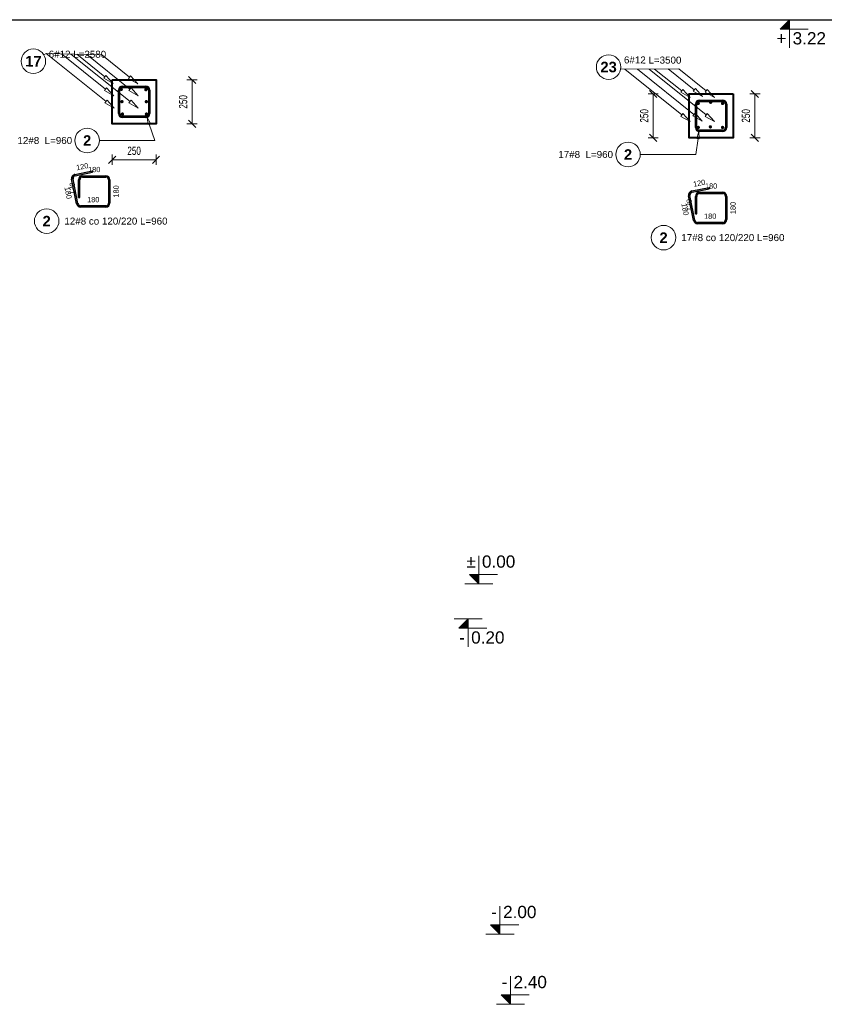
# Model space of a CAD drawing. Extents: x 3922 to 466978, y -142912 to 64503.
# Tile 41 of 62: x 425103 to 429696, y -129042 to -123422. Entities that reach past the tile are written whole.
import ezdxf
from ezdxf.enums import TextEntityAlignment as Align

# ---------------------------------------------------------------- set-up
doc = ezdxf.new("R2010")
doc.units = 0
doc.header["$LTSCALE"] = 10
doc.header["$MEASUREMENT"] = 0
doc.layers.add('P-Wymiar', color=254, linetype='Continuous', lineweight=9)
doc.layers.add('RCAD_deskowanie', color=3, linetype='Continuous', lineweight=40)
for name, color, linetype in [('RCAD_kształt pręta', 7, 'Continuous'), ('RCAD_opis kształtu pręta', 7, 'Continuous'), ('RCAD_opis rozkładu', 7, 'Continuous'), ('RCAD_pręt wyrzucony', 130, 'Continuous'), ('RCAD_pręty punktowe', 7, 'Continuous'), ('RCAD_symbole graficzne', 7, 'Continuous')]:
    doc.layers.add(name, color=color, linetype=linetype)
doc.styles.add('ROMANS', font='arial.ttf', dxfattribs={"width": 0.7})
doc.styles.add('style1', font='arial.ttf')
doc.styles.add('style3', font='arialbd.ttf')
doc.dimstyles.new('A25', dxfattribs={"dimscale": 27, "dimtxt": 1.75, "dimasz": 0.06, "dimexe": 0, "dimexo": 0, "dimgap": 1, "dimtad": 1, "dimdec": 4, "dimrnd": 0.1, "dimdsep": 46, "dimtxsty": 'ROMANS', "dimblk": '[[[[[[[[', "dimcen": 2, "dimdle": 2, "dimse1": 1, "dimse2": 1, "dimclrd": 256, "dimclrt": 1, "dimadec": 0, "dimazin": 0, "dimtfac": 1, "dimtdec": 4, "dimtix": 1, "dimtmove": 2, "dimatfit": 3, "dimldrblk": '[[[[[[[[', "dimfxl": 0, "dimtvp": 0.6, "dimtolj": 1, "dimlwd": -1, "dimarcsym": 0})

# ---------------------------------------------------------------- blocks, each defined once
blk = doc.blocks.new('[[[[[[[[')
at = {"layer": 'P-Wymiar'}
for p, q in [((-12.7, -12.7), (12.7, 12.7)), ((0, 0), (-4.6, 0)), ((0, 18), (0, -18))]:
    blk.add_line(p, q, dxfattribs=at)
blk = doc.blocks.new('*D418')
at = {"layer": 'Defpoints', "color": 0, "transparency": 16777216}
for p in [(425859.9, -123765.9), (426087.5, -123765.9), (425859.9, -124015.9)]:
    blk.add_point(p, dxfattribs=at)
at = {"layer": 'P-Wymiar', "transparency": 16777216}
blk.add_line((426087.5, -124014.3), (426087.5, -123767.6), dxfattribs=at)
at = {"layer": 'P-Wymiar', "transparency": 16777216, "xscale": 1.62, "yscale": 1.62, "zscale": 1.62}
for p, rotation in [((426087.5, -123765.9), 90), ((426087.5, -124015.9), 270)]:
    blk.add_blockref('[[[[[[[[', p, dxfattribs=dict(at, rotation=rotation))
at = {"layer": 'P-Wymiar', "color": 1, "transparency": 16777216, "insert": (426036.4, -123890.9), "char_height": 47.25, "attachment_point": 5, "rotation": 90, "style": 'ROMANS'}
blk.add_mtext('\\A1;250', dxfattribs=at)
blk = doc.blocks.new('*D419')
at = {"layer": 'Defpoints', "color": 0, "transparency": 16777216}
for p in [(425631.6, -123925.9), (425881.6, -123925.9), (425881.6, -124221.5)]:
    blk.add_point(p, dxfattribs=at)
at = {"layer": 'P-Wymiar', "transparency": 16777216}
blk.add_line((425633.2, -124221.5), (425880, -124221.5), dxfattribs=at)
at = {"layer": 'P-Wymiar', "transparency": 16777216, "xscale": 1.62, "yscale": 1.62, "zscale": 1.62, "rotation": 180}
blk.add_blockref('[[[[[[[[', (425631.6, -124221.5), dxfattribs=at)
at = {"layer": 'P-Wymiar', "transparency": 16777216, "xscale": 1.62, "yscale": 1.62, "zscale": 1.62}
blk.add_blockref('[[[[[[[[', (425881.6, -124221.5), dxfattribs=at)
at = {"layer": 'P-Wymiar', "color": 1, "transparency": 16777216, "insert": (425756.6, -124170.4), "char_height": 47.25, "attachment_point": 5, "style": 'ROMANS'}
blk.add_mtext('\\A1;250', dxfattribs=at)
blk = doc.blocks.new('*D424')
at = {"layer": 'Defpoints', "color": 0, "transparency": 16777216}
for p in [(429072.5, -123845.8), (429300.1, -123845.8), (429072.5, -124095.8)]:
    blk.add_point(p, dxfattribs=at)
at = {"layer": 'P-Wymiar', "transparency": 16777216}
blk.add_line((429300.1, -124094.1), (429300.1, -123847.4), dxfattribs=at)
at = {"layer": 'P-Wymiar', "transparency": 16777216, "xscale": 1.62, "yscale": 1.62, "zscale": 1.62}
for p, rotation in [((429300.1, -123845.8), 90), ((429300.1, -124095.8), 270)]:
    blk.add_blockref('[[[[[[[[', p, dxfattribs=dict(at, rotation=rotation))
at = {"layer": 'P-Wymiar', "color": 1, "transparency": 16777216, "insert": (429248.9, -123970.8), "char_height": 47.25, "attachment_point": 5, "rotation": 90, "style": 'ROMANS'}
blk.add_mtext('\\A1;250', dxfattribs=at)
blk = doc.blocks.new('*D425')
at = {"layer": 'Defpoints', "color": 0, "transparency": 16777216}
for p in [(429015.3, -123845.8), (428719.6, -124095.8), (429015.3, -124095.8)]:
    blk.add_point(p, dxfattribs=at)
at = {"layer": 'P-Wymiar', "transparency": 16777216}
blk.add_line((428719.6, -123847.4), (428719.6, -124094.1), dxfattribs=at)
at = {"layer": 'P-Wymiar', "transparency": 16777216, "xscale": 1.62, "yscale": 1.62, "zscale": 1.62}
for p, rotation in [((428719.6, -123845.8), 90), ((428719.6, -124095.8), 270)]:
    blk.add_blockref('[[[[[[[[', p, dxfattribs=dict(at, rotation=rotation))
at = {"layer": 'P-Wymiar', "color": 1, "transparency": 16777216, "insert": (428668.5, -123970.8), "char_height": 47.25, "attachment_point": 5, "rotation": 90, "style": 'ROMANS'}
blk.add_mtext('\\A1;250', dxfattribs=at)

msp = doc.modelspace()

# ---------------------------------------------------------------- hatches: boundary and pattern name
at = {"layer": 'RCAD_kształt pręta'}
h = msp.add_hatch(color=4, dxfattribs=at)
edge = h.paths.add_edge_path(flags=0)
edge.add_line((425690.61223, -123800.94454), (425690.61223, -123808.94454))
edge.add_arc((425690.61223, -123824.94454), 16, 90, 180)
edge.add_line((425674.61223, -123824.94454), (425666.61223, -123824.94454))
edge.add_arc((425690.61223, -123824.94454), 24, 450, 540, ccw=False)
h = msp.add_hatch(color=4, dxfattribs=at)
edge = h.paths.add_edge_path(flags=0)
edge.add_line((425690.61223, -123800.94454), (425690.61223, -123808.94454))
edge.add_arc((425690.61223, -123824.94454), 16, 90, 180)
edge.add_line((425674.61223, -123824.94454), (425666.61223, -123824.94454))
edge.add_arc((425690.61223, -123824.94454), 24, 450, 540, ccw=False)
for points in [[(425690.61223, -123808.94454), (425690.61223, -123800.94454), (425822.61223, -123800.94454), (425822.61223, -123808.94454)], [(425690.61223, -123808.94454), (425690.61223, -123800.94454), (425790.61223, -123800.94454), (425790.61223, -123808.94454)], [(425674.61223, -123924.94454), (425666.61223, -123924.94454), (425666.61223, -123824.94454), (425674.61223, -123824.94454)], [(425674.61223, -123956.94454), (425666.61223, -123956.94454), (425666.61223, -123824.94454), (425674.61223, -123824.94454)], [(425838.61223, -123824.94454), (425846.61223, -123824.94454), (425846.61223, -123956.94454), (425838.61223, -123956.94454)], [(428968.206, -124036.76337), (428960.206, -124036.76337), (428960.206, -123904.76337), (428968.206, -123904.76337)], [(428984.206, -123888.76337), (428984.206, -123880.76337), (429116.206, -123880.76337), (429116.206, -123888.76337)], [(429016.206, -123888.76337), (429016.206, -123880.76337), (429116.206, -123880.76337), (429116.206, -123888.76337)], [(429132.206, -123904.76337), (429140.206, -123904.76337), (429140.206, -124036.76337), (429132.206, -124036.76337)], [(429132.206, -123904.76337), (429140.206, -123904.76337), (429140.206, -124004.76337), (429132.206, -124004.76337)], [(425822.61223, -123972.94454), (425822.61223, -123980.94454), (425690.61223, -123980.94454), (425690.61223, -123972.94454)], [(429116.206, -124052.76337), (429116.206, -124060.76337), (428984.206, -124060.76337), (428984.206, -124052.76337)]]:
    msp.add_hatch(color=4, dxfattribs=at).paths.add_polyline_path(points, flags=0)
h = msp.add_hatch(color=4, dxfattribs=at)
edge = h.paths.add_edge_path(flags=0)
edge.add_line((425846.61223, -123824.94454), (425838.61223, -123824.94454))
edge.add_arc((425822.61223, -123824.94454), 16, 0, 90)
edge.add_line((425822.61223, -123808.94454), (425822.61223, -123800.94454))
edge.add_arc((425822.61223, -123824.94454), 24, 360, 450, ccw=False)
h = msp.add_hatch(color=4, dxfattribs=at)
edge = h.paths.add_edge_path(flags=0)
edge.add_line((428984.206, -123880.76337), (428984.206, -123888.76337))
edge.add_arc((428984.206, -123904.76337), 16, 90, 180)
edge.add_line((428968.206, -123904.76337), (428960.206, -123904.76337))
edge.add_arc((428984.206, -123904.76337), 24, 450, 540, ccw=False)
h = msp.add_hatch(color=4, dxfattribs=at)
edge = h.paths.add_edge_path(flags=0)
edge.add_line((429140.206, -123904.76337), (429132.206, -123904.76337))
edge.add_arc((429116.206, -123904.76337), 16, 0, 90)
edge.add_line((429116.206, -123888.76337), (429116.206, -123880.76337))
edge.add_arc((429116.206, -123904.76337), 24, 360, 450, ccw=False)
h = msp.add_hatch(color=4, dxfattribs=at)
edge = h.paths.add_edge_path(flags=0)
edge.add_line((429140.206, -123904.76337), (429132.206, -123904.76337))
edge.add_arc((429116.206, -123904.76337), 16, 0, 90)
edge.add_line((429116.206, -123888.76337), (429116.206, -123880.76337))
edge.add_arc((429116.206, -123904.76337), 24, 360, 450, ccw=False)
h = msp.add_hatch(color=4, dxfattribs=at)
edge = h.paths.add_edge_path(flags=0)
edge.add_line((425666.61223, -123956.94454), (425674.61223, -123956.94454))
edge.add_arc((425690.61223, -123956.94454), 16, 180, 270)
edge.add_line((425690.61223, -123972.94454), (425690.61223, -123980.94454))
edge.add_arc((425690.61223, -123956.94454), 24, 540, 630, ccw=False)
h = msp.add_hatch(color=4, dxfattribs=at)
edge = h.paths.add_edge_path(flags=0)
edge.add_line((425822.61223, -123980.94454), (425822.61223, -123972.94454))
edge.add_arc((425822.61223, -123956.94454), 16, -90, 0)
edge.add_line((425838.61223, -123956.94454), (425846.61223, -123956.94454))
edge.add_arc((425822.61223, -123956.94454), 24, 270, 360, ccw=False)
h = msp.add_hatch(color=4, dxfattribs=at)
edge = h.paths.add_edge_path(flags=0)
edge.add_line((428960.206, -124036.76337), (428968.206, -124036.76337))
edge.add_arc((428984.206, -124036.76337), 16, 180, 270)
edge.add_line((428984.206, -124052.76337), (428984.206, -124060.76337))
edge.add_arc((428984.206, -124036.76337), 24, 540, 630, ccw=False)
h = msp.add_hatch(color=4, dxfattribs=at)
edge = h.paths.add_edge_path(flags=0)
edge.add_line((429116.206, -124060.76337), (429116.206, -124052.76337))
edge.add_arc((429116.206, -124036.76337), 16, -90, 0)
edge.add_line((429132.206, -124036.76337), (429140.206, -124036.76337))
edge.add_arc((429116.206, -124036.76337), 24, 270, 360, ccw=False)
at = {"layer": 'RCAD_pręt wyrzucony'}
h = msp.add_hatch(color=4, dxfattribs=at)
edge = h.paths.add_edge_path(flags=0)
edge.add_line((425418.68602, -124304.88328), (425420.27537, -124312.72381))
edge.add_arc((425423.45408, -124328.40488), 16, 101.4591559, 191.4591559)
edge.add_line((425407.77302, -124331.58359), (425399.93248, -124333.17294))
edge.add_arc((425423.45408, -124328.40488), 24, 461.4591559, 551.4591559, ccw=False)
for points in [[(425420.27537, -124312.72381), (425418.68602, -124304.88328), (425516.69267, -124285.01635), (425518.28203, -124292.85688)], [(425462.57599, -124320.31909), (425462.57599, -124312.31909), (425594.57599, -124312.31909), (425594.57599, -124320.31909)], [(425436.13503, -124471.4978), (425428.2945, -124473.08715), (425399.93248, -124333.17294), (425407.77302, -124331.58359)], [(425446.57599, -124436.31909), (425438.57599, -124436.31909), (425438.57599, -124336.31909), (425446.57599, -124336.31909)], [(425610.57599, -124336.31909), (425618.57599, -124336.31909), (425618.57599, -124468.31909), (425610.57599, -124468.31909)], [(428957.76504, -124565.87772), (428949.9245, -124567.46707), (428921.56249, -124427.55287), (428929.40302, -124425.96351)], [(428941.90538, -124407.10374), (428940.31602, -124399.2632), (429038.32268, -124379.39627), (429039.91204, -124387.2368)], [(428984.206, -124414.69901), (428984.206, -124406.69901), (429116.206, -124406.69901), (429116.206, -124414.69901)], [(428968.206, -124530.69901), (428960.206, -124530.69901), (428960.206, -124430.69901), (428968.206, -124430.69901)], [(429132.206, -124430.69901), (429140.206, -124430.69901), (429140.206, -124562.69901), (429132.206, -124562.69901)], [(425594.57599, -124484.31909), (425594.57599, -124492.31909), (425451.81609, -124492.31909), (425451.81609, -124484.31909)], [(429116.206, -124578.69901), (429116.206, -124586.69901), (428973.4461, -124586.69901), (428973.4461, -124578.69901)]]:
    msp.add_hatch(color=4, dxfattribs=at).paths.add_polyline_path(points, flags=0)
h = msp.add_hatch(color=4, dxfattribs=at)
edge = h.paths.add_edge_path(flags=0)
edge.add_line((425462.57599, -124312.31909), (425462.57599, -124320.31909))
edge.add_arc((425462.57599, -124336.31909), 16, 90, 180)
edge.add_line((425446.57599, -124336.31909), (425438.57599, -124336.31909))
edge.add_arc((425462.57599, -124336.31909), 24, 450, 540, ccw=False)
h = msp.add_hatch(color=4, dxfattribs=at)
edge = h.paths.add_edge_path(flags=0)
edge.add_line((425618.57599, -124336.31909), (425610.57599, -124336.31909))
edge.add_arc((425594.57599, -124336.31909), 16, 0, 90)
edge.add_line((425594.57599, -124320.31909), (425594.57599, -124312.31909))
edge.add_arc((425594.57599, -124336.31909), 24, 360, 450, ccw=False)
h = msp.add_hatch(color=4, dxfattribs=at)
edge = h.paths.add_edge_path(flags=0)
edge.add_line((428940.31602, -124399.2632), (428941.90538, -124407.10374))
edge.add_arc((428945.08409, -124422.7848), 16, 101.4591559, 191.4591559)
edge.add_line((428929.40302, -124425.96351), (428921.56249, -124427.55287))
edge.add_arc((428945.08409, -124422.7848), 24, 461.4591559, 551.4591559, ccw=False)
h = msp.add_hatch(color=4, dxfattribs=at)
edge = h.paths.add_edge_path(flags=0)
edge.add_line((428984.206, -124406.69901), (428984.206, -124414.69901))
edge.add_arc((428984.206, -124430.69901), 16, 90, 180)
edge.add_line((428968.206, -124430.69901), (428960.206, -124430.69901))
edge.add_arc((428984.206, -124430.69901), 24, 450, 540, ccw=False)
h = msp.add_hatch(color=4, dxfattribs=at)
edge = h.paths.add_edge_path(flags=0)
edge.add_line((429140.206, -124430.69901), (429132.206, -124430.69901))
edge.add_arc((429116.206, -124430.69901), 16, 0, 90)
edge.add_line((429116.206, -124414.69901), (429116.206, -124406.69901))
edge.add_arc((429116.206, -124430.69901), 24, 360, 450, ccw=False)
h = msp.add_hatch(color=4, dxfattribs=at)
edge = h.paths.add_edge_path(flags=0)
edge.add_line((425428.2945, -124473.08715), (425436.13503, -124471.4978))
edge.add_arc((425451.81609, -124468.31909), 16, -168.5408441, -90)
edge.add_line((425451.81609, -124484.31909), (425451.81609, -124492.31909))
edge.add_arc((425451.81609, -124468.31909), 24, 191.4591559, 270, ccw=False)
h = msp.add_hatch(color=4, dxfattribs=at)
edge = h.paths.add_edge_path(flags=0)
edge.add_line((425594.57599, -124492.31909), (425594.57599, -124484.31909))
edge.add_arc((425594.57599, -124468.31909), 16, -90, 0)
edge.add_line((425610.57599, -124468.31909), (425618.57599, -124468.31909))
edge.add_arc((425594.57599, -124468.31909), 24, 270, 360, ccw=False)
h = msp.add_hatch(color=4, dxfattribs=at)
edge = h.paths.add_edge_path(flags=0)
edge.add_line((428949.9245, -124567.46707), (428957.76504, -124565.87772))
edge.add_arc((428973.4461, -124562.69901), 16, -168.5408441, -90)
edge.add_line((428973.4461, -124578.69901), (428973.4461, -124586.69901))
edge.add_arc((428973.4461, -124562.69901), 24, 191.4591559, 270, ccw=False)
h = msp.add_hatch(color=4, dxfattribs=at)
edge = h.paths.add_edge_path(flags=0)
edge.add_line((429116.206, -124586.69901), (429116.206, -124578.69901))
edge.add_arc((429116.206, -124562.69901), 16, -90, 0)
edge.add_line((429132.206, -124562.69901), (429140.206, -124562.69901))
edge.add_arc((429116.206, -124562.69901), 24, 270, 360, ccw=False)
at = {"layer": 'RCAD_pręty punktowe'}
h = msp.add_hatch(color=1, dxfattribs=at)
edge = h.paths.add_edge_path(flags=0)
edge.add_arc((425683.1825, -123819.56345), 10, 0, 360)
h = msp.add_hatch(color=1, dxfattribs=at)
edge = h.paths.add_edge_path(flags=0)
edge.add_arc((425823.63929, -123821.4942), 10, 0, 360)
h = msp.add_hatch(color=1, dxfattribs=at)
edge = h.paths.add_edge_path(flags=0)
edge.add_arc((425686.87521, -123889.65552), 10, 0, 360)
h = msp.add_hatch(color=1, dxfattribs=at)
edge = h.paths.add_edge_path(flags=0)
edge.add_arc((425826.20937, -123889.65552), 10, 0, 360)
h = msp.add_hatch(color=1, dxfattribs=at)
edge = h.paths.add_edge_path(flags=0)
edge.add_arc((428976.70288, -123899.87872), 10, 0, 360)
h = msp.add_hatch(color=1, dxfattribs=at)
edge = h.paths.add_edge_path(flags=0)
edge.add_arc((429047.66993, -123893.33363), 10, 0, 360)
h = msp.add_hatch(color=1, dxfattribs=at)
edge = h.paths.add_edge_path(flags=0)
edge.add_arc((429115.57853, -123899.79768), 10, 0, 360)
h = msp.add_hatch(color=1, dxfattribs=at)
edge = h.paths.add_edge_path(flags=0)
edge.add_arc((425689.72758, -123960.44766), 10, 0, 360)
h = msp.add_hatch(color=1, dxfattribs=at)
edge = h.paths.add_edge_path(flags=0)
edge.add_arc((425826.85473, -123960.44766), 10, 0, 360)
h = msp.add_hatch(color=1, dxfattribs=at)
edge = h.paths.add_edge_path(flags=0)
edge.add_arc((428976.70288, -124037.00587), 10, 0, 360)
h = msp.add_hatch(color=1, dxfattribs=at)
edge = h.paths.add_edge_path(flags=0)
edge.add_arc((429045.76045, -124033.79043), 10, 0, 360)
h = msp.add_hatch(color=1, dxfattribs=at)
edge = h.paths.add_edge_path(flags=0)
edge.add_arc((429115.57853, -124037.00587), 10, 0, 360)
at = {"layer": 'RCAD_symbole graficzne'}
for points in [[(429444.41615, -123475.30956), (429497.74948, -123421.97622), (429497.74948, -123475.30956)], [(427671.00297, -126588.64289), (427724.3363, -126641.97622), (427724.3363, -126588.64289)], [(427609.26718, -126895.30956), (427662.60051, -126841.97622), (427662.60051, -126895.30956)], [(427791.65181, -128588.64289), (427844.98514, -128641.97622), (427844.98514, -128588.64289)], [(427851.29193, -128988.64289), (427904.62526, -129041.97622), (427904.62526, -128988.64289)]]:
    msp.add_hatch(color=1, dxfattribs=at).paths.add_polyline_path(points, flags=0)

# ---------------------------------------------------------------- linework, layer by layer
at = {"layer": 'Defpoints'}
for p in [(382161.86223, -123421.97622), (395642.50183, -123421.97622), (387560.31267, -123421.97622), (401040.95228, -123421.97622), (379203.68423, -123421.97622), (392684.32383, -123421.97622), (384602.13467, -123421.97622), (398082.77428, -123421.97622)]:
    msp.add_xline(p, (1, 0), dxfattribs=at)
at = {"layer": 'RCAD_deskowanie'}
for points in [[(425631.61223, -123765.94454), (425881.61223, -123765.94454), (425881.61223, -124015.94454), (425631.61223, -124015.94454)], [(429175.206, -123845.76337), (429175.206, -124095.76337), (428925.206, -124095.76337), (428925.206, -123845.76337)]]:
    msp.add_lwpolyline(points, close=True, dxfattribs=at)
at = {"layer": 'RCAD_kształt pręta', "color": 4}
for p, q in [((425690.61223, -123800.94454), (425822.61223, -123800.94454)), ((425690.61223, -123800.94454), (425790.61223, -123800.94454)), ((425790.61223, -123800.94454), (425790.61223, -123808.94454)), ((425666.61223, -123924.94454), (425666.61223, -123824.94454)), ((425666.61223, -123956.94454), (425666.61223, -123824.94454)), ((425674.61223, -123924.94454), (425674.61223, -123824.94454)), ((425674.61223, -123956.94454), (425674.61223, -123824.94454)), ((425690.61223, -123808.94454), (425822.61223, -123808.94454)), ((425690.61223, -123808.94454), (425790.61223, -123808.94454)), ((425838.61223, -123824.94454), (425838.61223, -123956.94454)), ((425846.61223, -123824.94454), (425846.61223, -123956.94454)), ((428960.206, -124036.76337), (428960.206, -123904.76337)), ((428968.206, -124036.76337), (428968.206, -123904.76337)), ((428984.206, -123880.76337), (429116.206, -123880.76337)), ((428984.206, -123888.76337), (429116.206, -123888.76337)), ((429016.206, -123880.76337), (429116.206, -123880.76337)), ((429016.206, -123880.76337), (429016.206, -123888.76337)), ((429016.206, -123888.76337), (429116.206, -123888.76337)), ((429132.206, -123904.76337), (429132.206, -124036.76337)), ((429132.206, -123904.76337), (429132.206, -124004.76337)), ((429140.206, -123904.76337), (429140.206, -124036.76337)), ((429140.206, -123904.76337), (429140.206, -124004.76337)), ((425666.61223, -123924.94454), (425674.61223, -123924.94454)), ((425822.61223, -123972.94454), (425690.61223, -123972.94454)), ((425822.61223, -123980.94454), (425690.61223, -123980.94454)), ((429140.206, -124004.76337), (429132.206, -124004.76337)), ((429116.206, -124052.76337), (428984.206, -124052.76337)), ((429116.206, -124060.76337), (428984.206, -124060.76337))]:
    msp.add_line(p, q, dxfattribs=at)
for centre, radius, start, end in [((425690.61223, -123824.94454), 24, 90, 180), ((425690.61223, -123824.94454), 24, 90, 180), ((425822.61223, -123824.94454), 24, 360, 90), ((425690.61223, -123824.94454), 16, 90, 180), ((425690.61223, -123824.94454), 16, 90, 180), ((425822.61223, -123824.94454), 16, 360, 90), ((428984.206, -123904.76337), 24, 90, 180), ((428984.206, -123904.76337), 16, 90, 180), ((429116.206, -123904.76337), 24, 360, 90), ((429116.206, -123904.76337), 24, 360, 90), ((429116.206, -123904.76337), 16, 360, 90), ((429116.206, -123904.76337), 16, 360, 90), ((425690.61223, -123956.94454), 24, 180, 270), ((425690.61223, -123956.94454), 16, 180, 270), ((425822.61223, -123956.94454), 16, 270, 360), ((425822.61223, -123956.94454), 24, 270, 0), ((428984.206, -124036.76337), 24, 180, 270), ((428984.206, -124036.76337), 16, 180, 270), ((429116.206, -124036.76337), 16, 270, 360), ((429116.206, -124036.76337), 24, 270, 0)]:
    msp.add_arc(centre, radius, start, end, dxfattribs=at)
at = {"layer": 'RCAD_opis kształtu pręta', "color": 8, "lineweight": 0}
for p, q in [((425836.93086, -124019.67747), (425830.34828, -123979.66355)), ((425830.34828, -123979.66355), (425849.55254, -124015.37967)), ((425836.93086, -124019.67747), (425849.55254, -124015.37967)), ((425875.27543, -124111.60432), (425843.2417, -124017.52857)), ((428968.7711, -124099.23103), (428980.894, -124060.53374)), ((428980.894, -124060.53374), (428981.97687, -124101.07103)), ((425875.27543, -124111.60432), (425558.44513, -124111.60432)), ((428962.65673, -124191.42316), (428975.37398, -124100.15103)), ((428968.7711, -124099.23103), (428981.97687, -124101.07103)), ((428962.65673, -124191.42316), (428645.82642, -124191.42316))]:
    msp.add_line(p, q, dxfattribs=at)
for centre in [(425488.44513, -124111.60432), (428575.82642, -124191.42316)]:
    msp.add_circle(centre, 70, dxfattribs=at)
at = {"layer": 'RCAD_opis rozkładu', "color": 8, "lineweight": 0}
for p, q in [((425253.47762, -123614.15387), (425240.71715, -123622.12877)), ((425253.47762, -123614.15387), (425596.15884, -123889.31517)), ((425253.47762, -123614.15387), (425571.61157, -123623.12457)), ((425341.8935, -123616.64701), (425593.30648, -123818.52302)), ((425395.59554, -123618.16129), (425733.28599, -123889.31517)), ((425428.53485, -123619.09011), (425589.61376, -123748.43096)), ((425486.29876, -123620.71893), (425732.64064, -123818.52302)), ((425571.61157, -123623.12457), (425730.07056, -123750.36171)), ((425595.8748, -123740.63356), (425583.35272, -123756.22835)), ((425595.8748, -123740.63356), (425636.39813, -123785.99721)), ((425736.3316, -123742.56432), (425723.80952, -123758.15911)), ((425736.3316, -123742.56432), (425776.85492, -123787.92796)), ((428558.14062, -123705.22704), (428534.31092, -123701.94761)), ((428558.14062, -123705.22704), (428865.20534, -123702.94341)), ((428558.14062, -123705.22704), (428883.10005, -123965.91585)), ((428630.53523, -123704.68864), (428952.15762, -123962.70041)), ((428695.74066, -123704.20371), (429021.97571, -123965.91585)), ((428727.50522, -123703.96748), (428883.10005, -123828.7887)), ((428805.90419, -123703.38443), (428954.0671, -123822.24362)), ((428865.20534, -123702.94341), (429021.97571, -123828.70766)), ((425636.39813, -123785.99721), (425583.35272, -123756.22835)), ((425776.85492, -123787.92796), (425723.80952, -123758.15911)), ((425599.56752, -123810.72563), (425587.04543, -123826.32042)), ((425640.09084, -123856.08927), (425587.04543, -123826.32042)), ((425599.56752, -123810.72563), (425640.09084, -123856.08927)), ((425738.90168, -123810.72563), (425726.37959, -123826.32042)), ((425779.425, -123856.08927), (425726.37959, -123826.32042)), ((425738.90168, -123810.72563), (425779.425, -123856.08927)), ((428889.35755, -123820.98846), (428876.84255, -123836.58893)), ((428929.90147, -123866.33371), (428876.84255, -123836.58893)), ((428889.35755, -123820.98846), (428929.90147, -123866.33371)), ((428960.32461, -123814.44338), (428947.8096, -123830.04385)), ((429000.86852, -123859.78863), (428947.8096, -123830.04385)), ((428960.32461, -123814.44338), (429000.86852, -123859.78863)), ((429028.23321, -123820.90742), (429015.71821, -123836.50789)), ((429068.77712, -123866.25267), (429015.71821, -123836.50789)), ((429028.23321, -123820.90742), (429068.77712, -123866.25267)), ((425602.41988, -123881.51777), (425589.8978, -123897.11256)), ((425642.94321, -123926.88141), (425589.8978, -123897.11256)), ((425602.41988, -123881.51777), (425642.94321, -123926.88141)), ((425739.54703, -123881.51777), (425727.02495, -123897.11256)), ((425780.07036, -123926.88141), (425727.02495, -123897.11256)), ((425739.54703, -123881.51777), (425780.07036, -123926.88141)), ((428889.35755, -123958.11561), (428876.84255, -123973.71609)), ((428929.90147, -124003.46086), (428876.84255, -123973.71609)), ((428889.35755, -123958.11561), (428929.90147, -124003.46086)), ((428958.41512, -123954.90018), (428945.90012, -123970.50065)), ((428998.95904, -124000.24542), (428945.90012, -123970.50065)), ((428958.41512, -123954.90018), (428998.95904, -124000.24542)), ((429028.23321, -123958.11561), (429015.71821, -123973.71609)), ((429068.77712, -124003.46086), (429015.71821, -123973.71609)), ((429028.23321, -123958.11561), (429068.77712, -124003.46086))]:
    msp.add_line(p, q, dxfattribs=at)
for centre in [(425181.35647, -123659.22741), (428464.96452, -123692.40419)]:
    msp.add_circle(centre, 70, dxfattribs=at)
at = {"layer": 'RCAD_pręt wyrzucony', "color": 4}
for p, q in [((425418.68602, -124304.88328), (425516.69267, -124285.01635)), ((425420.27537, -124312.72381), (425518.28203, -124292.85688)), ((425462.57599, -124312.31909), (425594.57599, -124312.31909)), ((425516.69267, -124285.01635), (425518.28203, -124292.85688)), ((425428.2945, -124473.08715), (425399.93248, -124333.17294)), ((425436.13503, -124471.4978), (425407.77302, -124331.58359)), ((425438.57599, -124436.31909), (425438.57599, -124336.31909)), ((425446.57599, -124436.31909), (425446.57599, -124336.31909)), ((425462.57599, -124320.31909), (425594.57599, -124320.31909)), ((425610.57599, -124336.31909), (425610.57599, -124468.31909)), ((425618.57599, -124336.31909), (425618.57599, -124468.31909)), ((428957.76504, -124565.87772), (428929.40302, -124425.96351)), ((428940.31602, -124399.2632), (429038.32268, -124379.39627)), ((428941.90538, -124407.10374), (429039.91204, -124387.2368)), ((428984.206, -124406.69901), (429116.206, -124406.69901)), ((428984.206, -124414.69901), (429116.206, -124414.69901)), ((429038.32268, -124379.39627), (429039.91204, -124387.2368)), ((425438.57599, -124436.31909), (425446.57599, -124436.31909)), ((428949.9245, -124567.46707), (428921.56249, -124427.55287)), ((428960.206, -124530.69901), (428960.206, -124430.69901)), ((428968.206, -124530.69901), (428968.206, -124430.69901)), ((429132.206, -124430.69901), (429132.206, -124562.69901)), ((429140.206, -124430.69901), (429140.206, -124562.69901)), ((425594.57599, -124484.31909), (425451.81609, -124484.31909)), ((425594.57599, -124492.31909), (425451.81609, -124492.31909)), ((428960.206, -124530.69901), (428968.206, -124530.69901)), ((429116.206, -124578.69901), (428973.4461, -124578.69901)), ((429116.206, -124586.69901), (428973.4461, -124586.69901))]:
    msp.add_line(p, q, dxfattribs=at)
at = {"layer": 'RCAD_pręt wyrzucony', "color": 8, "lineweight": 0}
for centre in [(425257.22882, -124571.71276), (428778.85883, -124666.09268)]:
    msp.add_circle(centre, 70, dxfattribs=at)
at = {"layer": 'RCAD_pręt wyrzucony', "color": 4}
for centre, radius, start, end in [((425423.45408, -124328.40488), 24, 101.4591559, 191.4591559), ((425423.45408, -124328.40488), 16, 101.4591559, 191.4591559), ((425462.57599, -124336.31909), 24, 90, 180), ((425594.57599, -124336.31909), 24, 360, 90), ((425462.57599, -124336.31909), 16, 90, 180), ((425594.57599, -124336.31909), 16, 360, 90), ((428945.08409, -124422.7848), 24, 101.4591559, 191.4591559), ((428945.08409, -124422.7848), 16, 101.4591559, 191.4591559), ((428984.206, -124430.69901), 24, 90, 180), ((428984.206, -124430.69901), 16, 90, 180), ((429116.206, -124430.69901), 24, 360, 90), ((429116.206, -124430.69901), 16, 360, 90), ((425451.81609, -124468.31909), 24, 191.4591559, 270), ((425451.81609, -124468.31909), 16, 191.4591559, 270), ((425594.57599, -124468.31909), 16, 270, 360), ((425594.57599, -124468.31909), 24, 270, 0), ((428973.4461, -124562.69901), 24, 191.4591559, 270), ((428973.4461, -124562.69901), 16, 191.4591559, 270), ((429116.206, -124562.69901), 16, 270, 360), ((429116.206, -124562.69901), 24, 270, 0)]:
    msp.add_arc(centre, radius, start, end, dxfattribs=at)
at = {"layer": 'RCAD_symbole graficzne', "color": 1, "lineweight": 0}
for p, q in [((429577.74948, -123421.97622), (429417.74948, -123421.97622)), ((429444.41615, -123475.30956), (429497.74948, -123421.97622)), ((429497.74948, -123421.97622), (429497.74948, -123581.97622)), ((429604.41615, -123475.30956), (429444.41615, -123475.30956)), ((427724.3363, -126641.97622), (427724.3363, -126481.97622)), ((427831.00297, -126588.64289), (427671.00297, -126588.64289)), ((427671.00297, -126588.64289), (427724.3363, -126641.97622)), ((427804.3363, -126641.97622), (427644.3363, -126641.97622)), ((427742.60051, -126841.97622), (427582.60051, -126841.97622)), ((427609.26718, -126895.30956), (427662.60051, -126841.97622)), ((427662.60051, -126841.97622), (427662.60051, -127001.97622)), ((427769.26718, -126895.30956), (427609.26718, -126895.30956)), ((427844.98514, -128641.97622), (427844.98514, -128481.97622)), ((427951.65181, -128588.64289), (427791.65181, -128588.64289)), ((427791.65181, -128588.64289), (427844.98514, -128641.97622)), ((427924.98514, -128641.97622), (427764.98514, -128641.97622)), ((427904.62526, -129041.97622), (427904.62526, -128881.97622)), ((428011.29193, -128988.64289), (427851.29193, -128988.64289)), ((427851.29193, -128988.64289), (427904.62526, -129041.97622)), ((427984.62526, -129041.97622), (427824.62526, -129041.97622))]:
    msp.add_line(p, q, dxfattribs=at)

# ---------------------------------------------------------------- texts
at = {"layer": 'RCAD_opis kształtu pręta', "color": 1, "attachment_point": 5}
for s, insert, char_height, style in [('12#8  L=960', (425246.67159, -124111.60432), 40, 'style1'), ('2', (425488.44513, -124111.60432), 60, 'style3'), ('17#8  L=960', (428334.05289, -124191.42316), 40, 'style1'), ('2', (428575.82642, -124191.42316), 60, 'style3')]:
    msp.add_mtext(s, dxfattribs=dict(at, insert=insert, char_height=char_height, style=style))
at = {"layer": 'RCAD_opis rozkładu', "color": 1, "char_height": 60, "attachment_point": 5, "rotation": 359.8275742, "style": 'style3'}
for s, insert in [('17', (425181.35647, -123659.22741)), ('23', (428464.96452, -123692.40419))]:
    msp.add_mtext(s, dxfattribs=dict(at, insert=insert))
at = {"layer": 'RCAD_opis rozkładu', "color": 2, "char_height": 40, "attachment_point": 5, "rotation": 359.8275742, "style": 'style1'}
for s, insert in [('6#12 L=2580', (425433.01937, -123619.30245)), ('6#12 L=3500', (428716.62746, -123652.4656))]:
    msp.add_mtext(s, dxfattribs=dict(at, insert=insert))
at = {"layer": 'RCAD_pręt wyrzucony', "color": 1, "char_height": 30, "attachment_point": 5, "style": 'style1'}
for s, insert, rotation in [('120', (425460.73592, -124260.64749), 11.4591559), ('120', (425403.57599, -124386.31909), 90), ('180', (425653.57599, -124402.31909), 90), ('120', (428982.36593, -124355.02741), 11.4591559), ('180', (425379.81116, -124410.08347), 281.4591559), ('180', (428901.44117, -124504.4634), 281.4591559), ('120', (428925.206, -124480.69901), 90), ('180', (429175.206, -124496.69901), 90)]:
    msp.add_mtext(s, dxfattribs=dict(at, insert=insert, rotation=rotation))
at = {"layer": 'RCAD_pręt wyrzucony', "color": 1, "attachment_point": 5}
for s, insert, char_height, style in [('180', (425528.57599, -124277.31909), 30, 'style1'), ('180', (429050.206, -124371.69901), 30, 'style1'), ('180', (425523.19604, -124449.31909), 30, 'style1'), ('2', (425257.22882, -124571.71276), 60, 'style3'), ('180', (429044.82605, -124543.69901), 30, 'style1'), ('2', (428778.85883, -124666.09268), 60, 'style3')]:
    msp.add_mtext(s, dxfattribs=dict(at, insert=insert, char_height=char_height, style=style))
at = {"layer": 'RCAD_pręt wyrzucony', "color": 2, "char_height": 40, "attachment_point": 5, "style": 'style1'}
for s, insert in [('12#8 co 120/220 L=960', (425652.80863, -124571.71276)), ('17#8 co 120/220 L=960', (429174.43864, -124666.09268))]:
    msp.add_mtext(s, dxfattribs=dict(at, insert=insert))
at = {"layer": 'RCAD_symbole graficzne', "color": 2, "style": 'style1'}
for s, p in [('+', (429479.9717, -123493.08733)), ('-', (427644.82274, -126913.08733))]:
    msp.add_text(s, height=70, dxfattribs=at).set_placement(p, align=Align.TOP_RIGHT)
for s, p in [('3.22 ', (429515.52726, -123493.08733)), ('0.20 ', (427680.37829, -126913.08733))]:
    msp.add_text(s, height=70, dxfattribs=at).set_placement(p, align=Align.TOP_LEFT)
for s, p in [('±', (427706.55852, -126570.86511)), ('-', (427827.20737, -128570.86511)), ('-', (427886.84748, -128970.86511))]:
    msp.add_text(s, height=70, dxfattribs=at).set_placement(p, align=Align.BOTTOM_RIGHT)
for s, p in [('0.00 ', (427742.11408, -126570.86511)), ('2.00 ', (427862.76292, -128570.86511)), ('2.40 ', (427922.40304, -128970.86511))]:
    msp.add_text(s, height=70, dxfattribs=at).set_placement(p, align=Align.BOTTOM_LEFT)

# ---------------------------------------------------------------- dimensions: what is measured, and where the dimension line sits
at = {"layer": 'P-Wymiar'}
for base, p1, p2, angle, picture, middle in [((426087.48836, -123765.94454), (425859.92333, -124015.94454), (425859.92333, -123765.94454), 90, '*D418', (426036.36379, -123890.94454)), ((428719.64214, -124095.76337), (429015.25227, -123845.76337), (429015.25227, -124095.76337), 270, '*D425', (428668.51756, -123970.76337)), ((429300.06046, -123845.76337), (429072.49543, -124095.76337), (429072.49543, -123845.76337), 90, '*D424', (429248.93588, -123970.76337))]:
    dim = msp.add_linear_dim(base=base, p1=p1, p2=p2, angle=angle, dimstyle='A25', dxfattribs=at)
    dim.commit()
    dim.dimension.update_dxf_attribs({"geometry": picture, "text_midpoint": middle})
dim = msp.add_linear_dim(base=(425881.61223, -124221.5084), p1=(425631.61223, -123925.89827), p2=(425881.61223, -123925.89827), dimstyle='A25', dxfattribs=at)
dim.commit()
dim.dimension.update_dxf_attribs({"geometry": '*D419', "text_midpoint": (425756.61223, -124170.38383)})

doc.saveas('drawing.dxf')
